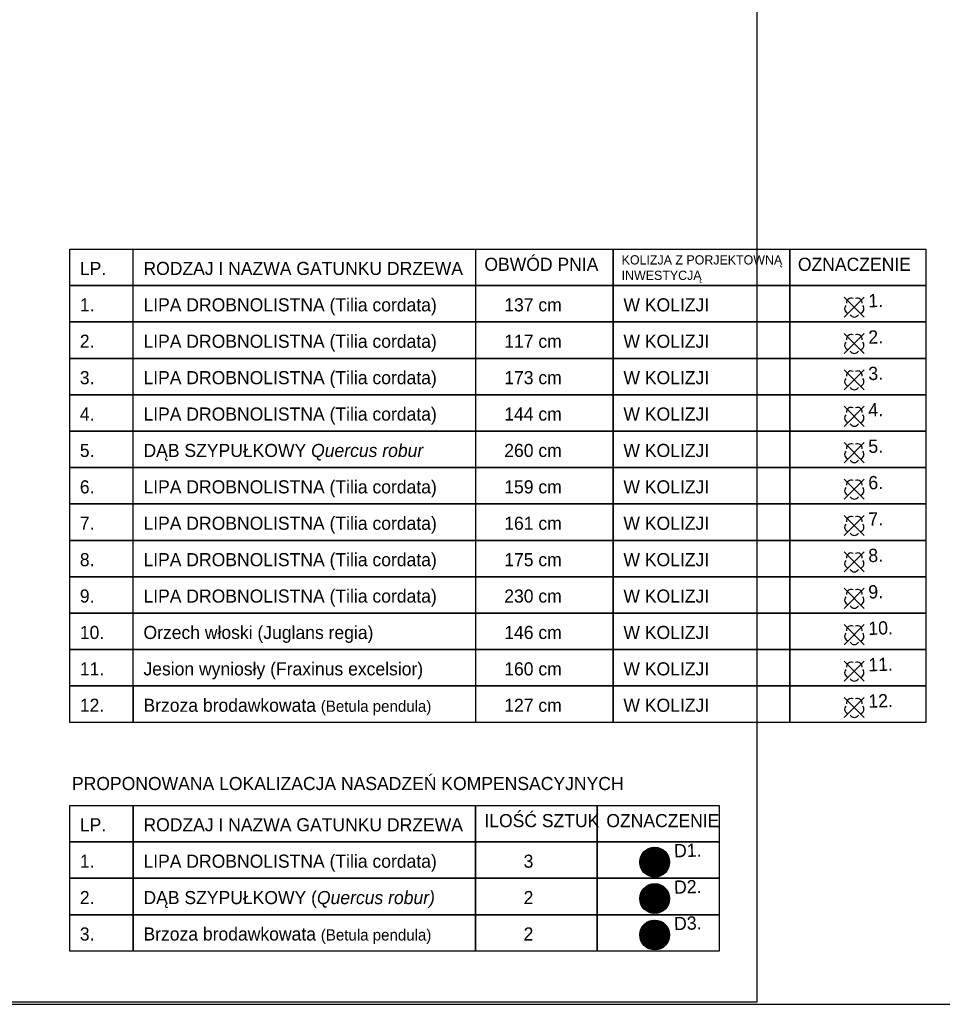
# Model space of a CAD drawing. Extents: x 40810 to 6568062, y -66833 to 5647073.
# Tile 29 of 35: x 6567866 to 6567936, y 5646768 to 5646843. Entities that reach past the tile are written whole.
import ezdxf

# ---------------------------------------------------------------- set-up
doc = ezdxf.new("R2010")
doc.units = 0
doc.header["$MEASUREMENT"] = 0
doc.layers.get('0').update_dxf_attribs({"linetype": 'CONTINUOUS'})
doc.layers.add('a3', color=3, linetype='CONTINUOUS', lineweight=30, plot=False)
doc.layers.add('A_wymiarowanie', color=176, linetype='CONTINUOUS', lineweight=9)
doc.layers.add('wymiarowanie', color=176, linetype='CONTINUOUS', lineweight=9)
for name, color, linetype in [('BDOT1', 7, 'CONTINUOUS'), ('D-opis', 104, 'CONTINUOUS'), ('P-hatch-taras-zielony', 65, 'CONTINUOUS'), ('Z-zielen', 62, 'CONTINUOUS'), ('Z-zielen-drzewa', 62, 'CONTINUOUS')]:
    doc.layers.add(name, color=color, linetype=linetype)
doc.layers.add('P-hatch-zielen', color=7, linetype='CONTINUOUS', true_color=0x849724)
doc.styles.add('Arial_Normalny_20', font='arial.ttf', dxfattribs={"height": 20})
doc.styles.get("Standard").update_dxf_attribs({"font": 'GOTHIC.TTF'})
picture_1 = doc.add_image_def('image2.jpg', size_in_pixel=(1755, 2482))

# ---------------------------------------------------------------- blocks, each defined once
blk = doc.blocks.new('OBOP02_1')
at = {"layer": 'BDOT1', "color": 7, "linetype": 'Continuous'}
blk.add_circle((0, 0), 0.01, dxfattribs=at)
for centre, start, end in [((-0.76, -0.25), 138, 258), ((-0.47, 0.65), 66, 186), ((0.47, 0.65), 354, 114), ((0.76, -0.25), 282, 42), ((0, -0.8), 210, 330)]:
    blk.add_arc(centre, 0.7, start, end, dxfattribs=at)
blk = doc.blocks.new('A$C6C6A0645')
at = {"layer": 'P-hatch-taras-zielony', "lineweight": 5}
h = blk.add_hatch(dxfattribs=at)
h.set_pattern_fill('AR-SAND', color=129, scale=0.005212, angle=-78.1195, style=0)
h.set_pattern_definition([(319.38053, (-238.64432, 102.30543), (0.24790055, 0.06067477), [0, -0.20122435, 0, -0.22505355, 0, -0.21512472]), (289.38053, (-238.64432, 102.30543), (0.41383904, -0.1523568), [0, -0.10855524, 0, -0.18136669, 0, -0.06950183]), (249.38053, (-238.67784, 102.46478), (0.08560653, -0.40327879), [0, -0.06619222, 0, -0.238292, 0, -0.31110344]), (239.38053, (-238.67784, 102.46478), (0.1956312, -0.3655194), [0, -0.03309611, 0, -0.15621364, 0, -0.178719])])
edge = h.paths.add_edge_path()
edge.add_spline(control_points=[(4.34, 2.3), (4.24, 2.3), (4.14, 2.3), (4.01, 2.27)], knot_values=[0, 0, 0, 0, 0.200902, 0.200902, 0.200902, 0.200902], degree=3, periodic=0)
edge.add_spline(control_points=[(4.01, 2.27), (3.99, 2.21), (3.9, 1.96), (3.86, 1.66), (3.39, 1.5), (3.54, 1.22), (3.4, 1.01), (3.25, 0.9), (3.21, 0.87)], knot_values=[2.339544, 2.339544, 2.339544, 2.339544, 2.415303, 2.701716, 2.91632, 2.987295, 3.189753, 3.286634, 3.286634, 3.286634, 3.286634], degree=3, periodic=0)
edge.add_spline(control_points=[(3.21, 0.87), (3.24, 0.85), (3.33, 0.84), (3.36, 0.69), (3.58, 0.81), (3.61, 0.64), (3.62, 0.53)], knot_values=[0, 0, 0, 0, 0.07399, 0.124444, 0.210142, 0.348603, 0.348603, 0.348603, 0.348603], degree=3, periodic=0)
edge.add_arc((2.17, 2.16), 2.18, 311.7217, 3.7596)
edge = h.paths.add_edge_path()
edge.add_spline(control_points=[(3.62, 0.53), (3.61, 0.64), (3.58, 0.81), (3.36, 0.69), (3.33, 0.84), (3.24, 0.85), (3.21, 0.87)], knot_values=[0, 0, 0, 0, 0.138462, 0.224159, 0.274614, 0.348603, 0.348603, 0.348603, 0.348603], degree=3, periodic=0)
edge.add_spline(control_points=[(3.21, 0.87), (3.1, 0.8), (2.82, 0.7), (2.52, 0.66), (2.35, 0.59)], knot_values=[3.286634, 3.286634, 3.286634, 3.286634, 3.494615, 3.808547, 3.808547, 3.808547, 3.808547], degree=3, periodic=0)
edge.add_spline(control_points=[(2.35, 0.59), (2.39, 0.54), (2.49, 0.45), (2.62, 0.41), (2.64, 0.2), (2.54, 0.08), (2.47, 0)], knot_values=[0, 0, 0, 0, 0.105912, 0.166064, 0.235209, 0.416321, 0.416321, 0.416321, 0.416321], degree=3, periodic=0)
edge.add_arc((2.17, 2.16), 2.18, 277.9777, 281.8805)
edge.add_arc((2.17, 2.16), 2.18, 281.8805, 311.7217)
edge = h.paths.add_edge_path()
edge.add_spline(control_points=[(2.47, 0), (2.54, 0.08), (2.64, 0.2), (2.62, 0.41), (2.49, 0.45), (2.39, 0.54), (2.35, 0.59)], knot_values=[0, 0, 0, 0, 0.181113, 0.250257, 0.310409, 0.416321, 0.416321, 0.416321, 0.416321], degree=3, periodic=0)
edge.add_spline(control_points=[(2.35, 0.59), (2.33, 0.59), (2.19, 0.53), (1.98, 0.37), (1.67, 0.54), (1.42, 0.47), (1.11, 0.58), (1.09, 0.82), (1.02, 0.96), (1, 0.99)], knot_values=[3.808547, 3.808547, 3.808547, 3.808547, 3.843412, 4.063422, 4.209398, 4.382269, 4.507523, 4.708265, 4.758264, 4.758264, 4.758264, 4.758264], degree=3, periodic=0)
edge.add_spline(control_points=[(1, 0.99), (0.97, 0.98), (0.92, 0.94), (0.91, 0.8), (0.7, 0.82), (0.59, 0.77), (0.52, 0.74)], knot_values=[0, 0, 0, 0, 0.043917, 0.108825, 0.193859, 0.331602, 0.331602, 0.331602, 0.331602], degree=3, periodic=0)
edge.add_arc((2.17, 2.16), 2.18, 220.5688, 277.9777)
edge = h.paths.add_edge_path()
edge.add_spline(control_points=[(0.52, 0.74), (0.59, 0.77), (0.7, 0.82), (0.91, 0.8), (0.92, 0.94), (0.97, 0.98), (1, 0.99)], knot_values=[0, 0, 0, 0, 0.137743, 0.222777, 0.287685, 0.331602, 0.331602, 0.331602, 0.331602], degree=3, periodic=0)
edge.add_spline(control_points=[(1, 0.99), (0.95, 1.06), (0.84, 1.17), (0.43, 1.22), (0.55, 1.8), (0.8, 2.15), (0.65, 2.3), (0.6, 2.38), (0.59, 2.41)], knot_values=[4.758264, 4.758264, 4.758264, 4.758264, 4.906149, 5.013451, 5.410855, 5.574221, 5.679344, 5.729667, 5.729667, 5.729667, 5.729667], degree=3, periodic=0)
edge.add_spline(control_points=[(0.59, 2.41), (0.53, 2.42), (0.4, 2.8), (0.18, 2.72), (0.06, 2.68)], knot_values=[0, 0, 0, 0, 0.178674, 0.364215, 0.364215, 0.364215, 0.364215], degree=3, periodic=0)
edge.add_arc((2.17, 2.16), 2.18, 166.0792, 220.5688)
edge = h.paths.add_edge_path()
edge.add_spline(control_points=[(0.06, 2.68), (0.18, 2.72), (0.4, 2.8), (0.53, 2.42), (0.59, 2.41)], knot_values=[0, 0, 0, 0, 0.185541, 0.364215, 0.364215, 0.364215, 0.364215], degree=3, periodic=0)
edge.add_spline(control_points=[(0.59, 2.41), (0.55, 2.51), (0.52, 2.74), (0.44, 3.03), (0.6, 3.27), (0.8, 3.26), (0.98, 3.24), (1.05, 3.26)], knot_values=[5.729667, 5.729667, 5.729667, 5.729667, 5.919848, 6.123889, 6.23957, 6.332677, 6.468282, 6.468282, 6.468282, 6.468282], degree=3, periodic=0)
edge.add_spline(control_points=[(1.05, 3.26), (1.03, 3.28), (0.92, 3.34), (0.89, 3.65), (0.65, 3.59), (0.51, 3.56)], knot_values=[0, 0, 0, 0, 0.055867, 0.210745, 0.405075, 0.405075, 0.405075, 0.405075], degree=3, periodic=0)
edge.add_arc((2.17, 2.16), 2.18, 139.721, 166.0792)
edge = h.paths.add_edge_path()
edge.add_spline(control_points=[(1.05, 3.26), (1.09, 3.27), (1.15, 3.31), (1.15, 3.43), (1.28, 3.53), (1.22, 3.71), (1.29, 3.79), (1.39, 3.89), (1.51, 3.97), (1.64, 4.02)], knot_values=[6.468282, 6.468282, 6.468282, 6.468282, 6.54481, 6.613006, 6.632623, 6.825048, 6.825048, 6.825048, 7.066965, 7.066965, 7.066965, 7.066965], degree=3, periodic=0)
edge.add_spline(control_points=[(1.64, 4.02), (1.61, 4.1), (1.61, 4.18), (1.61, 4.26)], knot_values=[0, 0, 0, 0, 0.13914, 0.13914, 0.13914, 0.13914], degree=3, periodic=0)
edge.add_arc((2.17, 2.16), 2.18, 105.082, 139.721)
edge.add_spline(control_points=[(0.51, 3.56), (0.65, 3.59), (0.89, 3.65), (0.92, 3.34), (1.03, 3.28), (1.05, 3.26)], knot_values=[0, 0, 0, 0, 0.19433, 0.349208, 0.405075, 0.405075, 0.405075, 0.405075], degree=3, periodic=0)
edge = h.paths.add_edge_path()
edge.add_spline(control_points=[(2.5, 3.79), (2.5, 3.8), (2.52, 3.85), (2.58, 3.93), (2.79, 3.97), (2.74, 4.14), (2.7, 4.27)], knot_values=[0, 0, 0, 0, 0.00497, 0.088014, 0.158923, 0.332029, 0.332029, 0.332029, 0.332029], degree=3, periodic=0)
edge.add_arc((2.17, 2.16), 2.18, 75.9791, 101.8805)
edge.add_arc((2.17, 2.16), 2.18, 101.8805, 105.082)
edge.add_spline(control_points=[(1.61, 4.26), (1.61, 4.18), (1.61, 4.1), (1.64, 4.02)], knot_values=[0, 0, 0, 0, 0.13914, 0.13914, 0.13914, 0.13914], degree=3, periodic=0)
edge.add_spline(control_points=[(1.64, 4.02), (1.69, 4.05), (1.89, 4.11), (2.18, 4.16), (2.39, 3.97), (2.47, 3.85), (2.5, 3.79)], knot_values=[0.241916, 0.241916, 0.241916, 0.241916, 0.337175, 0.580435, 0.704532, 0.806052, 0.806052, 0.806052, 0.806052], degree=3, periodic=0)
edge = h.paths.add_edge_path()
edge.add_spline(control_points=[(2.5, 3.79), (2.56, 3.72), (2.7, 3.56), (3.15, 3.83), (3.17, 3.23), (3.73, 3.46), (3.62, 3.03), (3.65, 2.86)], knot_values=[0.806052, 0.806052, 0.806052, 0.806052, 0.959624, 1.167461, 1.3949, 1.56247, 1.83661, 1.83661, 1.83661, 1.83661], degree=3, periodic=0)
edge.add_spline(control_points=[(3.65, 2.86), (3.72, 2.86), (3.81, 2.88), (3.87, 3.08), (4.02, 3.1), (4.13, 3.12)], knot_values=[0, 0, 0, 0, 0.106728, 0.155749, 0.326114, 0.326114, 0.326114, 0.326114], degree=3, periodic=0)
edge.add_arc((2.17, 2.16), 2.18, 26.2038, 75.9791)
edge.add_spline(control_points=[(2.7, 4.27), (2.74, 4.14), (2.79, 3.97), (2.58, 3.93), (2.52, 3.85), (2.5, 3.8), (2.5, 3.79)], knot_values=[0, 0, 0, 0, 0.173106, 0.244015, 0.327059, 0.332029, 0.332029, 0.332029, 0.332029], degree=3, periodic=0)
edge = h.paths.add_edge_path()
edge.add_spline(control_points=[(3.65, 2.86), (3.66, 2.81), (3.71, 2.68), (4.14, 2.74), (4.06, 2.44), (4.01, 2.27)], knot_values=[1.83661, 1.83661, 1.83661, 1.83661, 1.916347, 2.091532, 2.339544, 2.339544, 2.339544, 2.339544], degree=3, periodic=0)
edge.add_spline(control_points=[(4.01, 2.27), (4.14, 2.3), (4.24, 2.3), (4.34, 2.3)], knot_values=[0, 0, 0, 0, 0.200902, 0.200902, 0.200902, 0.200902], degree=3, periodic=0)
edge.add_arc((2.17, 2.16), 2.18, 3.7596, 26.2038)
edge.add_spline(control_points=[(4.13, 3.12), (4.02, 3.1), (3.87, 3.08), (3.81, 2.88), (3.72, 2.86), (3.65, 2.86)], knot_values=[0, 0, 0, 0, 0.170365, 0.219386, 0.326114, 0.326114, 0.326114, 0.326114], degree=3, periodic=0)
at = {"layer": 'P-hatch-taras-zielony', "color": 129, "lineweight": 5}
for points in [[(0.51, 3.56), (0.85, 3.56), (0.97, 3.32), (1.07, 3.24), (1.1, 3.18), (1.1, 3.13), (1.19, 3.01)], [(2.7, 3.48), (2.17, 2.16), (0.92, 1.59)], [(1.32, 3.17), (2.17, 2.17), (3.11, 1.63)], [(1.61, 4.26), (1.7, 3.9), (1.76, 3.79), (1.59, 3.66), (1.73, 3.37), (1.84, 3.28)], [(1.75, 3.18), (2.17, 2.16), (2.02, 0.84)], [(3.19, 3.05), (2.17, 2.16), (1.82, 1.22)], [(2.51, 1.19), (2.17, 2.16), (2.31, 3.37)], [(2.7, 4.27), (2.71, 3.97), (2.59, 3.92), (2.51, 3.8), (2.46, 3.6), (2.43, 3.54)], [(3.56, 3.83), (3.52, 3.64), (3.43, 3.58), (3.34, 3.51)], [(4.13, 3.12), (3.85, 3), (3.81, 2.93), (3.57, 2.86)], [(0.06, 2.68), (0.38, 2.68), (0.63, 2.42), (0.66, 2.45)], [(0.06, 1.62), (0.33, 1.61), (0.39, 1.68), (0.55, 1.68)], [(0.92, 2.12), (2.17, 2.16), (3.47, 2.25)], [(1.13, 2.64), (2.17, 2.16), (2.86, 0.94)], [(3.48, 1.73), (2.17, 2.16), (1.29, 2.29)], [(3.28, 2.68), (2.17, 2.16), (1.45, 1.29)], [(4.21, 1.38), (3.93, 1.41), (3.9, 1.52), (3.68, 1.47), (3.65, 1.56)], [(4.34, 2.3), (3.94, 2.24), (3.83, 2.22), (3.83, 2.34)], [(0.52, 0.74), (0.75, 0.81), (0.89, 0.84), (0.94, 0.94), (1.13, 1.05), (1.16, 1.2), (1.28, 1.4)], [(1.6, 0.06), (1.57, 0.21), (1.6, 0.29), (1.66, 0.31), (1.67, 0.43)], [(2.47, 0), (2.62, 0.28), (2.6, 0.39), (2.51, 0.45), (2.32, 0.69), (2.52, 0.79)], [(3.62, 0.53), (3.52, 0.75), (3.37, 0.74), (3.32, 0.81), (3.19, 0.88), (3.14, 1.09)]]:
    blk.add_spline(points, degree=3, dxfattribs=at)
blk = doc.blocks.new('A$C08a30843')
at = {"layer": 'P-hatch-zielen', "true_color": 0x598c2b, "transparency": 33554559}
h = blk.add_hatch(dxfattribs=at)
h.set_pattern_fill('ANSI31', color=77, scale=5, angle=8.4532)
h.set_pattern_definition([(53.453182, (111784.243, 9785.74), (-12.7535074, 9.4532362), [])])
edge = h.paths.add_edge_path()
edge.add_arc((0, 0), 225, 0, 360)
at = {"color": 7, "lineweight": 15}
for p, q in [((-48, -7), (46, 7)), ((-8, 47), (6, -47))]:
    blk.add_line(p, q, dxfattribs=at)
at = {"color": 77, "true_color": 0x598c2b}
blk.add_circle((0, 0), 225, dxfattribs=at)
at = {"layer": 'Z-zielen', "extrusion": (-0.049491, -0.0046, 0.998764), "xscale": 98.55591359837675, "yscale": 98.55591359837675, "zscale": 98.55591359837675, "rotation": 158.5946450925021}
blk.add_blockref('A$C6C6A0645', (277, 120), dxfattribs=at)

msp = doc.modelspace()

# ---------------------------------------------------------------- linework, layer by layer
at = {"linetype": 'Continuous'}
for points in [[(6567869.882, 5646825.281), (6567910.909, 5646825.281), (6567910.909, 5646822.532), (6567869.882, 5646822.532)], [(6567874.683, 5646825.281), (6567900.499, 5646825.281), (6567900.499, 5646822.532), (6567874.683, 5646822.532)], [(6567910.909, 5646825.281), (6567924.226, 5646825.281), (6567924.226, 5646822.532), (6567910.909, 5646822.532)], [(6567924.226, 5646825.281), (6567934.486, 5646825.281), (6567934.486, 5646822.532), (6567924.226, 5646822.532)], [(6567869.882, 5646822.532), (6567910.909, 5646822.532), (6567910.909, 5646819.783), (6567869.882, 5646819.783)], [(6567874.683, 5646822.532), (6567900.499, 5646822.532), (6567900.499, 5646819.783), (6567874.683, 5646819.783)], [(6567910.909, 5646822.532), (6567924.226, 5646822.532), (6567924.226, 5646819.783), (6567910.909, 5646819.783)], [(6567924.226, 5646822.532), (6567934.486, 5646822.532), (6567934.486, 5646819.783), (6567924.226, 5646819.783)], [(6567869.882, 5646819.783), (6567910.909, 5646819.783), (6567910.909, 5646817.034), (6567869.882, 5646817.034)], [(6567874.683, 5646819.783), (6567900.499, 5646819.783), (6567900.499, 5646817.034), (6567874.683, 5646817.034)], [(6567910.909, 5646819.783), (6567924.226, 5646819.783), (6567924.226, 5646817.034), (6567910.909, 5646817.034)], [(6567924.226, 5646819.783), (6567934.486, 5646819.783), (6567934.486, 5646817.034), (6567924.226, 5646817.034)], [(6567869.882, 5646817.034), (6567910.909, 5646817.034), (6567910.909, 5646814.284), (6567869.882, 5646814.284)], [(6567874.683, 5646817.034), (6567900.499, 5646817.034), (6567900.499, 5646814.284), (6567874.683, 5646814.284)], [(6567910.909, 5646817.034), (6567924.226, 5646817.034), (6567924.226, 5646814.284), (6567910.909, 5646814.284)], [(6567924.226, 5646817.034), (6567934.486, 5646817.034), (6567934.486, 5646814.284), (6567924.226, 5646814.284)], [(6567869.882, 5646814.284), (6567910.909, 5646814.284), (6567910.909, 5646811.535), (6567869.882, 5646811.535)], [(6567874.683, 5646814.284), (6567900.499, 5646814.284), (6567900.499, 5646811.535), (6567874.683, 5646811.535)], [(6567910.909, 5646814.284), (6567924.226, 5646814.284), (6567924.226, 5646811.535), (6567910.909, 5646811.535)], [(6567924.226, 5646814.284), (6567934.486, 5646814.284), (6567934.486, 5646811.535), (6567924.226, 5646811.535)], [(6567869.882, 5646811.535), (6567910.909, 5646811.535), (6567910.909, 5646808.786), (6567869.882, 5646808.786)], [(6567874.683, 5646811.535), (6567900.499, 5646811.535), (6567900.499, 5646808.786), (6567874.683, 5646808.786)], [(6567910.909, 5646811.535), (6567924.226, 5646811.535), (6567924.226, 5646808.786), (6567910.909, 5646808.786)], [(6567924.226, 5646811.535), (6567934.486, 5646811.535), (6567934.486, 5646808.786), (6567924.226, 5646808.786)], [(6567869.882, 5646808.786), (6567910.909, 5646808.786), (6567910.909, 5646806.036), (6567869.882, 5646806.036)], [(6567874.683, 5646808.786), (6567900.499, 5646808.786), (6567900.499, 5646806.036), (6567874.683, 5646806.036)], [(6567910.909, 5646808.786), (6567924.226, 5646808.786), (6567924.226, 5646806.036), (6567910.909, 5646806.036)], [(6567924.226, 5646808.786), (6567934.486, 5646808.786), (6567934.486, 5646806.036), (6567924.226, 5646806.036)], [(6567869.882, 5646806.036), (6567910.909, 5646806.036), (6567910.909, 5646803.287), (6567869.882, 5646803.287)], [(6567874.683, 5646806.036), (6567900.499, 5646806.036), (6567900.499, 5646803.287), (6567874.683, 5646803.287)], [(6567910.909, 5646806.036), (6567924.226, 5646806.036), (6567924.226, 5646803.287), (6567910.909, 5646803.287)], [(6567924.226, 5646806.036), (6567934.486, 5646806.036), (6567934.486, 5646803.287), (6567924.226, 5646803.287)], [(6567869.882, 5646803.287), (6567910.909, 5646803.287), (6567910.909, 5646800.538), (6567869.882, 5646800.538)], [(6567874.683, 5646803.287), (6567900.499, 5646803.287), (6567900.499, 5646800.538), (6567874.683, 5646800.538)], [(6567910.909, 5646803.287), (6567924.226, 5646803.287), (6567924.226, 5646800.538), (6567910.909, 5646800.538)], [(6567924.226, 5646803.287), (6567934.486, 5646803.287), (6567934.486, 5646800.538), (6567924.226, 5646800.538)], [(6567869.882, 5646800.538), (6567910.909, 5646800.538), (6567910.909, 5646797.789), (6567869.882, 5646797.789)], [(6567874.683, 5646800.538), (6567900.499, 5646800.538), (6567900.499, 5646797.789), (6567874.683, 5646797.789)], [(6567910.909, 5646800.538), (6567924.226, 5646800.538), (6567924.226, 5646797.789), (6567910.909, 5646797.789)], [(6567924.226, 5646800.538), (6567934.486, 5646800.538), (6567934.486, 5646797.789), (6567924.226, 5646797.789)], [(6567869.882, 5646797.789), (6567910.909, 5646797.789), (6567910.909, 5646795.039), (6567869.882, 5646795.039)], [(6567874.683, 5646797.789), (6567900.499, 5646797.789), (6567900.499, 5646795.039), (6567874.683, 5646795.039)], [(6567910.909, 5646797.789), (6567924.226, 5646797.789), (6567924.226, 5646795.039), (6567910.909, 5646795.039)], [(6567924.226, 5646797.789), (6567934.486, 5646797.789), (6567934.486, 5646795.039), (6567924.226, 5646795.039)], [(6567869.882, 5646795.039), (6567910.909, 5646795.039), (6567910.909, 5646792.29), (6567869.882, 5646792.29)], [(6567874.683, 5646795.039), (6567900.499, 5646795.039), (6567900.499, 5646792.29), (6567874.683, 5646792.29)], [(6567910.909, 5646795.039), (6567924.226, 5646795.039), (6567924.226, 5646792.29), (6567910.909, 5646792.29)], [(6567924.226, 5646795.039), (6567934.486, 5646795.039), (6567934.486, 5646792.29), (6567924.226, 5646792.29)], [(6567869.882, 5646792.29), (6567910.909, 5646792.29), (6567910.909, 5646789.541), (6567869.882, 5646789.541)], [(6567869.882, 5646792.29), (6567874.683, 5646792.29), (6567874.683, 5646789.541), (6567869.882, 5646789.541)], [(6567874.683, 5646792.29), (6567900.499, 5646792.29), (6567900.499, 5646789.541), (6567874.683, 5646789.541)], [(6567910.909, 5646792.29), (6567924.226, 5646792.29), (6567924.226, 5646789.541), (6567910.909, 5646789.541)], [(6567924.226, 5646792.29), (6567934.486, 5646792.29), (6567934.486, 5646789.541), (6567924.226, 5646789.541)], [(6567869.882, 5646783.264), (6567874.683, 5646783.264), (6567874.683, 5646780.515), (6567869.882, 5646780.515)], [(6567874.683, 5646783.264), (6567900.499, 5646783.264), (6567900.499, 5646780.515), (6567874.683, 5646780.515)], [(6567900.499, 5646783.264), (6567909.704, 5646783.264), (6567909.704, 5646780.515), (6567900.499, 5646780.515)], [(6567909.704, 5646783.264), (6567918.91, 5646783.264), (6567918.91, 5646780.515), (6567909.704, 5646780.515)], [(6567869.882, 5646780.515), (6567874.683, 5646780.515), (6567874.683, 5646777.765), (6567869.882, 5646777.765)], [(6567874.683, 5646780.515), (6567900.499, 5646780.515), (6567900.499, 5646777.765), (6567874.683, 5646777.765)], [(6567900.499, 5646780.515), (6567909.704, 5646780.515), (6567909.704, 5646777.765), (6567900.499, 5646777.765)], [(6567909.704, 5646780.515), (6567918.91, 5646780.515), (6567918.91, 5646777.765), (6567909.704, 5646777.765)], [(6567869.882, 5646777.765), (6567874.683, 5646777.765), (6567874.683, 5646775.016), (6567869.882, 5646775.016)], [(6567874.683, 5646777.765), (6567900.499, 5646777.765), (6567900.499, 5646775.016), (6567874.683, 5646775.016)], [(6567900.499, 5646777.765), (6567909.704, 5646777.765), (6567909.704, 5646775.016), (6567900.499, 5646775.016)], [(6567909.704, 5646777.765), (6567918.91, 5646777.765), (6567918.91, 5646775.016), (6567909.704, 5646775.016)], [(6567869.882, 5646775.016), (6567874.683, 5646775.016), (6567874.683, 5646772.267), (6567869.882, 5646772.267)], [(6567874.683, 5646775.016), (6567900.499, 5646775.016), (6567900.499, 5646772.267), (6567874.683, 5646772.267)], [(6567900.499, 5646775.016), (6567909.704, 5646775.016), (6567909.704, 5646772.267), (6567900.499, 5646772.267)], [(6567909.704, 5646775.016), (6567918.91, 5646775.016), (6567918.91, 5646772.267), (6567909.704, 5646772.267)]]:
    msp.add_lwpolyline(points, close=True, dxfattribs=at)
at = {"layer": 'a3'}
msp.add_lwpolyline([(6567721.593, 5646916.749), (6567721.593, 5646768.249), (6567991.52, 5646768.249), (6567991.52, 5646916.749), (6567721.593, 5646916.749)], dxfattribs=at)
at = {"layer": 'wymiarowanie', "color": 1, "linetype": 'Continuous', "lineweight": 30}
for p, q in [((6567928.335, 5646821.667), (6567929.856, 5646820.146)), ((6567928.335, 5646820.146), (6567929.856, 5646821.667)), ((6567928.335, 5646818.918), (6567929.856, 5646817.397)), ((6567928.335, 5646817.397), (6567929.856, 5646818.918)), ((6567928.335, 5646816.169), (6567929.856, 5646814.648)), ((6567928.335, 5646814.648), (6567929.856, 5646816.169)), ((6567928.335, 5646813.42), (6567929.856, 5646811.898)), ((6567928.335, 5646811.898), (6567929.856, 5646813.42)), ((6567928.335, 5646810.67), (6567929.856, 5646809.149)), ((6567928.335, 5646809.149), (6567929.856, 5646810.67)), ((6567928.335, 5646807.921), (6567929.856, 5646806.4)), ((6567928.335, 5646806.4), (6567929.856, 5646807.921)), ((6567928.335, 5646805.172), (6567929.856, 5646803.65)), ((6567928.335, 5646803.65), (6567929.856, 5646805.172)), ((6567928.335, 5646802.422), (6567929.856, 5646800.901)), ((6567928.335, 5646800.901), (6567929.856, 5646802.422)), ((6567928.335, 5646799.673), (6567929.856, 5646798.152)), ((6567928.335, 5646798.152), (6567929.856, 5646799.673)), ((6567928.335, 5646796.924), (6567929.856, 5646795.403)), ((6567928.335, 5646795.403), (6567929.856, 5646796.924)), ((6567928.335, 5646794.175), (6567929.856, 5646792.653)), ((6567928.335, 5646792.653), (6567929.856, 5646794.175)), ((6567928.335, 5646791.425), (6567929.856, 5646789.904)), ((6567928.335, 5646789.904), (6567929.856, 5646791.425))]:
    msp.add_line(p, q, dxfattribs=at)

# ---------------------------------------------------------------- block references
at = {"layer": 'BDOT1', "color": 7, "linetype": 'Continuous', "xscale": 0.5, "yscale": 0.5, "zscale": 0.5}
for p in [(6567929.101, 5646820.907), (6567929.101, 5646818.157), (6567929.101, 5646815.408), (6567929.101, 5646812.659), (6567929.101, 5646809.91), (6567929.101, 5646807.16), (6567929.101, 5646804.411), (6567929.101, 5646801.662), (6567929.101, 5646798.912), (6567929.101, 5646796.163), (6567929.101, 5646793.414), (6567929.101, 5646790.665)]:
    msp.add_blockref('OBOP02_1', p, dxfattribs=at)
at = {"layer": 'Z-zielen-drzewa', "zscale": 0.005000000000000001, "rotation": 1.893763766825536}
for p, xscale, yscale in [((6567914.032, 5646778.982, -0.015), 0.005000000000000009, 0.005000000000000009), ((6567914.032, 5646776.233, -0.015), 0.00500000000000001, 0.00500000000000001), ((6567914.032, 5646773.484, -0.015), 0.005000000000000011, 0.005000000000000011)]:
    msp.add_blockref('A$C08a30843', p, dxfattribs=dict(at, xscale=xscale, yscale=yscale))

# ---------------------------------------------------------------- texts
at = {"layer": 'A_wymiarowanie', "color": 1, "linetype": 'ByBlock', "char_height": 1, "width": 20.30581, "attachment_point": 1, "rotation": 1.80544}
for s, insert in [('{\\fCentury Gothic|b0|i0|c238|p0;1.}', (6567930.139, 5646821.884)), ('{\\fCentury Gothic|b0|i0|c238|p0;2.}', (6567930.139, 5646819.135)), ('{\\fCentury Gothic|b0|i0|c238|p0;3.}', (6567930.139, 5646816.386)), ('{\\fCentury Gothic|b0|i0|c238|p0;4.}', (6567930.139, 5646813.637)), ('{\\fCentury Gothic|b0|i0|c238|p0;5.}', (6567930.139, 5646810.887)), ('{\\fCentury Gothic|b0|i0|c238|p0;6.}', (6567930.139, 5646808.138)), ('{\\fCentury Gothic|b0|i0|c238|p0;7.}', (6567930.139, 5646805.389)), ('{\\fCentury Gothic|b0|i0|c238|p0;8.}', (6567930.139, 5646802.639)), ('{\\fCentury Gothic|b0|i0|c238|p0;9.}', (6567930.139, 5646799.89)), ('{\\fCentury Gothic|b0|i0|c238|p0;10.}', (6567930.139, 5646797.141)), ('{\\fCentury Gothic|b0|i0|c238|p0;11.}', (6567930.139, 5646794.392)), ('{\\fCentury Gothic|b0|i0|c238|p0;12.}', (6567930.139, 5646791.642)), ('{\\fCentury Gothic|b0|i0|c238|p0;D1.}', (6567915.472, 5646780.342, -0.015)), ('{\\fCentury Gothic|b0|i0|c238|p0;D2.}', (6567915.472, 5646777.592, -0.015)), ('{\\fCentury Gothic|b0|i0|c238|p0;D3.}', (6567915.472, 5646774.843, -0.015))]:
    msp.add_mtext(s, dxfattribs=dict(at, insert=insert))
at = {"layer": 'D-opis', "color": 7, "width": 49.56708, "attachment_point": 1, "style": 'Arial_Normalny_20'}
for s, insert, char_height in [('{\\fCentury Gothic|b0|i0|c238|p34;OBWÓD PNIA}', (6567901.18, 5646824.634), 0.98964), ('{\\fCentury Gothic|b0|i0|c238|p34;KOLIZJA Z PORJEKTOWNĄ \\PINWESTYCJĄ}', (6567911.539, 5646824.823), 0.7), ('{\\fCentury Gothic|b0|i0|c238|p34;OZNACZENIE}', (6567924.842, 5646824.634), 0.98964), ('{\\fCentury Gothic|b0|i0|c238|p34;LP.}', (6567870.646, 5646824.321), 0.98964), ('{\\fCentury Gothic|b0|i0|c238|p34;RODZAJ I NAZWA GATUNKU DRZEWA}', (6567875.448, 5646824.321), 0.98964), ('{\\fCentury Gothic|b0|i0|c238|p34;1.}', (6567870.646, 5646821.572), 0.98964), ('{\\fCentury Gothic|b0|i0|c238|p34;LIPA DROBNOLISTNA (\\fCenturyGothic|b0|i0|c238|p34;\\H1.000363x;Tilia cordata)}', (6567875.448, 5646821.572), 0.98964), ('{\\fCentury Gothic|b0|i0|c238|p34;137 cm}', (6567902.679, 5646821.572), 0.98964), ('{\\fCentury Gothic|b0|i0|c238|p34;W KOLIZJI}', (6567911.674, 5646821.572), 0.98964), ('{\\fCentury Gothic|b0|i0|c238|p34;2.}', (6567870.646, 5646818.822), 0.98964), ('{\\fCentury Gothic|b0|i0|c238|p34;LIPA DROBNOLISTNA (\\fCenturyGothic|b0|i0|c238|p34;\\H1.000363x;Tilia cordata)}', (6567875.448, 5646818.822), 0.98964), ('{\\fCentury Gothic|b0|i0|c238|p34;117 cm}', (6567902.679, 5646818.822), 0.98964), ('{\\fCentury Gothic|b0|i0|c238|p34;W KOLIZJI}', (6567911.674, 5646818.822), 0.98964), ('{\\fCentury Gothic|b0|i0|c238|p34;3.}', (6567870.646, 5646816.073), 0.98964), ('{\\fCentury Gothic|b0|i0|c238|p34;LIPA DROBNOLISTNA (\\fCenturyGothic|b0|i0|c238|p34;\\H1.000363x;Tilia cordata)}', (6567875.448, 5646816.073), 0.98964), ('{\\fCentury Gothic|b0|i0|c238|p34;173 cm}', (6567902.679, 5646816.073), 0.98964), ('{\\fCentury Gothic|b0|i0|c238|p34;W KOLIZJI}', (6567911.674, 5646816.073), 0.98964), ('{\\fCentury Gothic|b0|i0|c238|p34;4.}', (6567870.646, 5646813.324), 0.98964), ('{\\fCentury Gothic|b0|i0|c238|p34;LIPA DROBNOLISTNA (\\fCenturyGothic|b0|i0|c238|p34;\\H1.000363x;Tilia cordata)}', (6567875.448, 5646813.324), 0.98964), ('{\\fCentury Gothic|b0|i0|c238|p34;144 cm}', (6567902.679, 5646813.324), 0.98964), ('{\\fCentury Gothic|b0|i0|c238|p34;W KOLIZJI}', (6567911.674, 5646813.324), 0.98964), ('{\\fCentury Gothic|b0|i0|c238|p34;5.}', (6567870.646, 5646810.575), 0.98964), ('\\pxsm1,ql;{\\fCentury Gothic|b0|i0|c238|p34;DĄB SZYPUŁKOWY \\fCentury Gothic|b0|i1|c238|p34;Quercus robur}', (6567875.448, 5646810.575), 0.99), ('{\\fCentury Gothic|b0|i0|c238|p34;260 cm}', (6567902.679, 5646810.575), 0.98964), ('{\\fCentury Gothic|b0|i0|c238|p34;W KOLIZJI}', (6567911.674, 5646810.575), 0.98964), ('{\\fCentury Gothic|b0|i0|c238|p34;6.}', (6567870.646, 5646807.825), 0.98964), ('{\\fCentury Gothic|b0|i0|c238|p34;LIPA DROBNOLISTNA (\\fCenturyGothic|b0|i0|c238|p34;\\H1.000363x;Tilia cordata)}', (6567875.448, 5646807.825), 0.98964), ('{\\fCentury Gothic|b0|i0|c238|p34;159 cm}', (6567902.679, 5646807.825), 0.98964), ('{\\fCentury Gothic|b0|i0|c238|p34;W KOLIZJI}', (6567911.674, 5646807.825), 0.98964), ('{\\fCentury Gothic|b0|i0|c238|p34;7.}', (6567870.646, 5646805.076), 0.98964), ('{\\fCentury Gothic|b0|i0|c238|p34;LIPA DROBNOLISTNA (\\fCenturyGothic|b0|i0|c238|p34;\\H1.000363x;Tilia cordata)}', (6567875.448, 5646805.076), 0.98964), ('{\\fCentury Gothic|b0|i0|c238|p34;161 cm}', (6567902.679, 5646805.076), 0.98964), ('{\\fCentury Gothic|b0|i0|c238|p34;W KOLIZJI}', (6567911.674, 5646805.076), 0.98964), ('{\\fCentury Gothic|b0|i0|c238|p34;8.}', (6567870.646, 5646802.327), 0.98964), ('{\\fCentury Gothic|b0|i0|c238|p34;LIPA DROBNOLISTNA (\\fCenturyGothic|b0|i0|c238|p34;\\H1.000363x;Tilia cordata)}', (6567875.448, 5646802.327), 0.98964), ('{\\fCentury Gothic|b0|i0|c238|p34;175 cm}', (6567902.679, 5646802.327), 0.98964), ('{\\fCentury Gothic|b0|i0|c238|p34;W KOLIZJI}', (6567911.674, 5646802.327), 0.98964), ('{\\fCentury Gothic|b0|i0|c238|p34;9.}', (6567870.646, 5646799.577), 0.98964), ('{\\fCentury Gothic|b0|i0|c238|p34;LIPA DROBNOLISTNA (\\fCenturyGothic|b0|i0|c238|p34;\\H1.000363x;Tilia cordata)}', (6567875.448, 5646799.577), 0.98964), ('{\\fCentury Gothic|b0|i0|c238|p34;230 cm}', (6567902.679, 5646799.577), 0.98964), ('{\\fCentury Gothic|b0|i0|c238|p34;W KOLIZJI}', (6567911.674, 5646799.577), 0.98964), ('{\\fCentury Gothic|b0|i0|c238|p34;Orzech włoski (Juglans regia)}', (6567875.448, 5646796.828), 0.98964), ('{\\fCentury Gothic|b0|i0|c238|p34;10.}', (6567870.646, 5646796.828), 0.98964), ('{\\fCentury Gothic|b0|i0|c238|p34;146 cm}', (6567902.679, 5646796.828), 0.98964), ('{\\fCentury Gothic|b0|i0|c238|p34;W KOLIZJI}', (6567911.674, 5646796.828), 0.98964), ('{\\fCentury Gothic|b0|i0|c238|p34;11.}', (6567870.646, 5646794.079), 0.98964), ('{\\fCentury Gothic|b0|i0|c238|p34;Jesion wyniosły (Fraxinus excelsior)}', (6567875.448, 5646794.079), 0.98964), ('{\\fCentury Gothic|b0|i0|c238|p34;160 cm}', (6567902.679, 5646794.079), 0.98964), ('{\\fCentury Gothic|b0|i0|c238|p34;W KOLIZJI}', (6567911.674, 5646794.079), 0.98964), ('{\\fCentury Gothic|b0|i0|c238|p34;12.}', (6567870.646, 5646791.33), 0.98964), ('{\\fCentury Gothic|b0|i0|c238|p34;Brzoza brodawkowata \\H0.858898x;(Betula pendula)}', (6567875.448, 5646791.33), 0.98964), ('{\\fCentury Gothic|b0|i0|c238|p34;127 cm}', (6567902.679, 5646791.33), 0.98964), ('{\\fCentury Gothic|b0|i0|c238|p34;W KOLIZJI}', (6567911.674, 5646791.33), 0.98964), ('{\\fCenturyGothic|b0|i0|c238|p34;PROPONOWANA LOKALIZACJA NASADZEŃ KOMPENSACYJNYCH}', (6567870.051, 5646785.419), 0.99), ('{\\fCentury Gothic|b0|i0|c238|p34;ILOŚĆ SZTUK}', (6567901.18, 5646782.617), 0.98964), ('{\\fCentury Gothic|b0|i0|c238|p34;LP.}', (6567870.646, 5646782.304), 0.98964), ('{\\fCentury Gothic|b0|i0|c238|p34;RODZAJ I NAZWA GATUNKU DRZEWA}', (6567875.448, 5646782.304), 0.98964), ('{\\fCentury Gothic|b0|i0|c238|p34;OZNACZENIE}', (6567910.385, 5646782.617), 0.98964), ('{\\fCentury Gothic|b0|i0|c238|p34;1.}', (6567870.646, 5646779.554), 0.98964), ('{\\fCentury Gothic|b0|i0|c238|p34;LIPA DROBNOLISTNA (\\fCenturyGothic|b0|i0|c238|p34;\\H1.000363x;Tilia cordata)}', (6567875.448, 5646779.554), 0.98964), ('{\\fCentury Gothic|b0|i0|c238|p34;3}', (6567904.14, 5646779.554), 0.98964), ('{\\fCentury Gothic|b0|i0|c238|p34;2.}', (6567870.646, 5646776.805), 0.98964), ('\\pxsm1,ql;{\\fCentury Gothic|b0|i0|c238|p34;DĄB SZYPUŁKOWY (\\fCentury Gothic|b0|i1|c238|p34;Quercus robur)}', (6567875.448, 5646776.805), 0.99), ('{\\fCentury Gothic|b0|i0|c238|p34;2}', (6567904.14, 5646776.805), 0.98964), ('{\\fCentury Gothic|b0|i0|c238|p34;3.}', (6567870.646, 5646774.056), 0.98964), ('{\\fCentury Gothic|b0|i0|c238|p34;Brzoza brodawkowata \\H0.858898x;(Betula pendula)}', (6567875.448, 5646774.056), 0.98964), ('{\\fCentury Gothic|b0|i0|c238|p34;2}', (6567904.14, 5646774.056), 0.98964)]:
    msp.add_mtext(s, dxfattribs=dict(at, insert=insert, char_height=char_height))

# ---------------------------------------------------------------- pictures from other files: only their frames are drawn
at = {"linetype": 'Continuous'}
image = msp.add_image(picture_1, insert=(6567711.634, 5646916.976), size_in_units=(148.57, 210.114), rotation=-90, dxfattribs=at)
image.dxf.flags = 7

doc.saveas('drawing.dxf')
